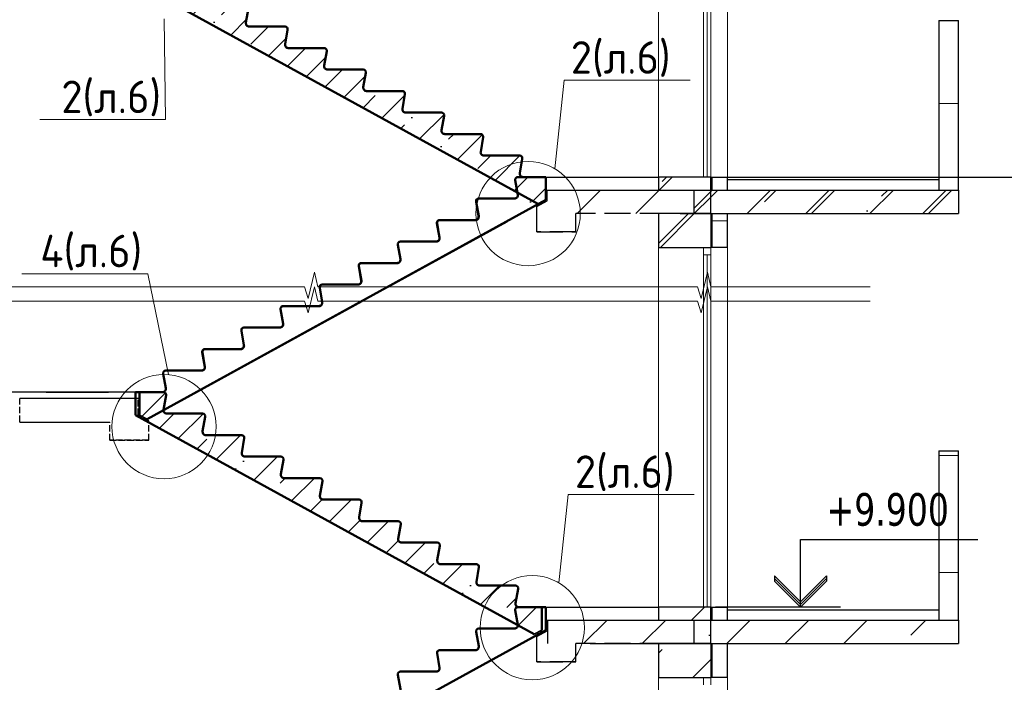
# Model space of a CAD drawing. Header units: millimetres. Extents: x 259029 to 2494469, y -731578 to -57567.
# Tile 33 of 207: x 370908 to 378460, y -685375 to -680290. Entities that reach past the tile are written whole.
import ezdxf
from ezdxf import colors
from ezdxf.entities.mleader import LeaderData, LeaderLine
from ezdxf.math import Vec2, Vec3

# ---------------------------------------------------------------- set-up
doc = ezdxf.new("R2010")
doc.units = ezdxf.units.MM
doc.linetypes.add('______2', pattern=[270, 200, -70])
for name, color, linetype, lineweight in [('Standard', 7, 'Continuous', 25), ('Общий01', 7, 'Continuous', 13), ('ПЛИТА', 152, 'Continuous', 35), ('Размеры кладочные', 3, 'Continuous', 20), ('РАЗРЕЗЫ', 10, 'Continuous', 60), ('Символы 0.20', 1, 'Continuous', 20), ('Стена', 7, 'Continuous', 50), ('Стена_ бетон несущ.', 253, 'Continuous', 70)]:
    doc.layers.add(name, color=color, linetype=linetype, lineweight=lineweight)
doc.styles.add('TAHOMA', font='tahoma.ttf')
doc.styles.add('ГОСТ', font='GOST_Common.ttf')
pattern_1 = [(45, (-451920.53, -328833), (-449.0128, 449.0128), []), (45, (-451471.5, -328833), (-449.0128, 449.0128), [793.75, -158.75, 0, -158.75])]
pattern_2 = [(45, (-451920.53, -348633), (-449.0128, 449.0128), []), (45, (-451471.5, -348633), (-449.0128, 449.0128), [793.75, -158.75, 0, -158.75])]
pattern_3 = [(0, (366591, -706583.86), (450, 450), [450, -450]), (90, (366591, -706583.86), (-450, 450), [450, -450])]
pattern_4 = [(0, (366591, -726383.86), (450, 450), [450, -450]), (90, (366591, -726383.86), (-450, 450), [450, -450])]

# ---------------------------------------------------------------- blocks, each defined once
blk = doc.blocks.new('_None')
blk = doc.blocks.new('НОВЫЙ')
at = {"layer": 'Standard', "color": 5, "linetype": 'Continuous', "lineweight": 50, "transparency": 33554687}
for p, q in [((381795.4, -472257), (381776.2, -472145.8)), ((381795.8, -472121.9), (382011.4, -472121.7)), ((382011.4, -472121.9), (381835.3, -472121.9)), ((382011.4, -472121.9), (382011.4, -472297.6)), ((378952.4, -473979.3), (382011.4, -472297.6)), ((381495.8, -472286.9), (381770.9, -472286.9)), ((381495.4, -472422), (381476.2, -472310.8)), ((381195.8, -472451.9), (381470.9, -472451.9)), ((381195.4, -472587), (381176.2, -472475.8)), ((380895.4, -472752), (380876.2, -472640.8)), ((380895.8, -472616.9), (381170.9, -472616.9)), ((380595.4, -472917), (380576.2, -472805.8)), ((380595.8, -472781.9), (380870.9, -472781.9)), ((380295.4, -473082), (380276.2, -472970.8)), ((380295.8, -472946.9), (380570.9, -472946.9)), ((379995.8, -473111.9), (380270.9, -473111.9)), ((379995.4, -473247), (379976.2, -473135.8)), ((379695.8, -473276.9), (379970.9, -473276.9)), ((379695.4, -473412), (379676.2, -473300.8)), ((379395.4, -473577), (379376.2, -473465.8)), ((379395.8, -473441.9), (379670.9, -473441.9)), ((379095.4, -473742), (379076.2, -473630.8)), ((379095.8, -473606.9), (379370.9, -473606.9)), ((378894.8, -473771.9), (378894.9, -473836.7)), ((378894.8, -473771.9), (378894.8, -473947.6)), ((378894.8, -473771.9), (379070.9, -473771.9))]:
    blk.add_line(p, q, dxfattribs=at)
for centre, radius, start, end in [((381795.8, -472141.9), 20, 90, 191.30993), ((381495.8, -472306.9), 20, 90, 191.30993), ((381770.9, -472261.9), 25, 270, 11.30993), ((381195.8, -472471.9), 20, 90, 191.30993), ((381470.9, -472426.9), 25, 270, 11.30993), ((381170.9, -472591.9), 25, 270, 11.30993), ((380895.8, -472636.9), 20, 90, 191.30993), ((380870.9, -472756.9), 25, 270, 11.30993), ((380595.8, -472801.9), 20, 90, 191.30993), ((380295.8, -472966.9), 20, 90, 191.30993), ((380570.9, -472921.9), 25, 270, 11.30993), ((379995.8, -473131.9), 20, 90, 191.30993), ((380270.9, -473086.9), 25, 270, 11.30993), ((379695.8, -473296.9), 20, 90, 191.30993), ((379970.9, -473251.9), 25, 270, 11.30993), ((379670.9, -473416.9), 25, 270, 11.30993), ((379395.8, -473461.9), 20, 90, 191.30993), ((379370.9, -473581.9), 25, 270, 11.30993), ((379095.8, -473626.9), 20, 90, 191.30993), ((379070.9, -473746.9), 25, 270, 11.30993)]:
    blk.add_arc(centre, radius, start, end, dxfattribs=at)
at = {"layer": 'РАЗРЕЗЫ', "color": 5, "lineweight": 35}
for p, q in [((382011.4, -472297.6), (382011.4, -472121.9)), ((382011.4, -472297.6), (382011.4, -472297.6)), ((378894.8, -473947.6), (378894.8, -473771.9)), ((378952.4, -473979.3), (378894.8, -473947.6))]:
    blk.add_line(p, q, dxfattribs=at)
blk = doc.blocks.new('выаыв')
at = {"layer": 'Standard', "color": 7, "linetype": '______2', "lineweight": 30}
for p, q in [((483017, -472887), (483017, -472378)), ((486656, -473099), (486656, -472378)), ((482696, -473063), (483017, -472887)), ((482696, -473659), (482696, -473063)), ((482696, -473659), (482696, -473279)), ((483896, -473659), (483896, -473099)), ((486656, -473099), (483896, -473099)), ((483896, -473659), (482696, -473659)), ((483896, -473659), (482696, -473659)), ((482696, -473659), (483896, -473659)), ((483896, -473659), (482696, -473659))]:
    blk.add_line(p, q, dxfattribs=at)
at = {"layer": 'ПЛИТА', "color": 0, "lineweight": 30}
blk.add_line((483017, -472378), (486656, -472378), dxfattribs=at)
blk = doc.blocks.new('марш2')
at = {"layer": 'РАЗРЕЗЫ', "lineweight": -2}
h = blk.add_hatch(dxfattribs=at)
h.set_pattern_fill('ANSI35', color=256, scale=50)
h.paths.add_polyline_path([(519266.6, -473418), (519247, -473531.5, 0.457423), (519271.7, -473560.2), (519546.8, -473560.2, -0.457423), (519566.6, -473583), (519547, -473696.5, 0.457423), (519571.7, -473725.2), (519846.8, -473725.2, -0.457423), (519866.6, -473748), (519847, -473861.5, 0.457423), (519871.7, -473890.2), (520146.8, -473890.2, -0.457423), (520166.6, -473913), (520147, -474026.5, 0.457423), (520171.7, -474055.2), (520446.8, -474055.2, -0.457423), (520466.6, -474078), (520447, -474191.5, 0.457423), (520471.7, -474220.2), (520746.8, -474220.2, -0.457423), (520766.6, -474243), (520747, -474356.5, 0.457423), (520771.7, -474385.2), (521046.8, -474385.2, -0.457423), (521066.6, -474408), (521047, -474521.5, 0.457423), (521071.7, -474550.2), (521346.8, -474550.2, -0.457423), (521366.6, -474573), (521347, -474686.5, 0.457423), (521371.7, -474715.2), (521646.8, -474715.2, -0.457423), (521666.6, -474738), (521647, -474851.5, 0.457423), (521671.7, -474880.2), (521946.8, -474880.2, -0.457423), (521966.6, -474903), (521947, -475016.5, 0.457423), (521971.7, -475045.2), (522147.9, -475045.2), (522147.9, -475220.9), (522090.2, -475252.5), (519031.2, -473570.9), (519031.2, -473395), (519246.9, -473395.2, -0.457187)])
at = {"layer": 'РАЗРЕЗЫ', "color": 2, "lineweight": -2, "xscale": -1}
blk.add_blockref('НОВЫЙ', (901042.6, -1273.3), dxfattribs=at)

msp = doc.modelspace()

# ---------------------------------------------------------------- hatches: boundary and pattern name
at = {"layer": 'Standard', "linetype": 'Continuous', "lineweight": 13}
h = msp.add_hatch(dxfattribs=at)
h.set_pattern_fill('____', scale=450, style=0, pattern_type=2)
h.set_pattern_definition(pattern_3)
h.paths.add_polyline_path([(377957.7, -681597.9), (378107.7, -681597.9), (378107.7, -680297.9), (377957.7, -680297.9)], flags=0)
h = msp.add_hatch(dxfattribs=at)
h.set_pattern_fill('____', scale=450, style=0, pattern_type=2)
h.set_pattern_definition(pattern_4)
h.paths.add_polyline_path([(377957.7, -681597.9), (378107.7, -681597.9), (378107.7, -680297.9), (377957.7, -680297.9)], flags=0)
h = msp.add_hatch(dxfattribs=at)
h.set_pattern_fill('____', scale=450, style=0, pattern_type=2)
h.set_pattern_definition(pattern_3)
h.paths.add_polyline_path([(376337.7, -682037.9), (376337.7, -681777.9), (376217.7, -681777.9), (376217.7, -682037.9)], flags=0)
h = msp.add_hatch(dxfattribs=at)
h.set_pattern_fill('____', scale=450, style=0, pattern_type=2)
h.set_pattern_definition(pattern_4)
h.paths.add_polyline_path([(376337.7, -682037.9), (376337.7, -681777.9), (376217.7, -681777.9), (376217.7, -682037.9)], flags=0)
h = msp.add_hatch(dxfattribs=at)
h.set_pattern_fill('____', scale=450, style=0, pattern_type=2)
h.set_pattern_definition(pattern_3)
h.paths.add_polyline_path([(377957.7, -684897.9), (378107.7, -684897.9), (378107.7, -683597.9), (377957.7, -683597.9)], flags=0)
at = {"layer": 'Стена_ бетон несущ.', "linetype": 'Continuous', "lineweight": 13}
h = msp.add_hatch(dxfattribs=at)
h.set_pattern_fill('ANSI35', color=9, scale=100, style=0)
h.set_pattern_definition(pattern_1)
h.paths.add_polyline_path([(375807.7, -681597.9), (376207.7, -681597.9), (376207.7, -681497.9), (375807.7, -681497.9)], flags=0)
h = msp.add_hatch(dxfattribs=at)
h.set_pattern_fill('ANSI35', color=9, scale=100, style=0)
h.set_pattern_definition(pattern_2)
h.paths.add_polyline_path([(375807.7, -681597.9), (376207.7, -681597.9), (376207.7, -681497.9), (375807.7, -681497.9)], flags=0)
at = {"layer": 'Стена_ бетон несущ.', "linetype": 'Continuous', "lineweight": 25}
h = msp.add_hatch(dxfattribs=at)
h.set_pattern_fill('ANSI35', scale=100, style=0)
h.set_pattern_definition(pattern_2)
h.paths.add_polyline_path([(374707.7, -681777.9), (376077.8, -681777.9), (376077.8, -681597.9), (374707.7, -681597.9)])
at = {"layer": 'Стена_ бетон несущ.', "linetype": 'Continuous', "lineweight": 13}
h = msp.add_hatch(dxfattribs=at)
h.set_pattern_fill('ANSI35', scale=100, style=0)
h.set_pattern_definition(pattern_1)
h.paths.add_polyline_path([(376077.8, -681777.9), (376207.7, -681777.9), (376207.7, -681597.9), (376077.8, -681597.9)], flags=0)
h = msp.add_hatch(dxfattribs=at)
h.set_pattern_fill('ANSI35', scale=100, style=0)
h.set_pattern_definition(pattern_2)
h.paths.add_polyline_path([(376077.8, -681777.9), (376207.7, -681777.9), (376207.7, -681597.9), (376077.8, -681597.9)], flags=0)
at = {"layer": 'Стена_ бетон несущ.', "linetype": 'Continuous', "lineweight": 25}
h = msp.add_hatch(dxfattribs=at)
h.set_pattern_fill('ANSI35', scale=100, style=0)
h.set_pattern_definition(pattern_1)
h.paths.add_polyline_path([(376207.7, -681597.9), (376207.7, -681777.9), (378107.7, -681777.9), (378107.7, -681597.9)])
h = msp.add_hatch(dxfattribs=at)
h.set_pattern_fill('ANSI35', scale=100, style=0)
h.set_pattern_definition(pattern_2)
h.paths.add_polyline_path([(376207.7, -681597.9), (376207.7, -681777.9), (378107.7, -681777.9), (378107.7, -681597.9)])
at = {"layer": 'Стена_ бетон несущ.', "linetype": 'Continuous', "lineweight": 13}
h = msp.add_hatch(dxfattribs=at)
h.set_pattern_fill('ANSI35', color=9, scale=100, style=0)
h.set_pattern_definition(pattern_1)
h.paths.add_polyline_path([(376207.7, -682037.9), (376207.7, -681777.9), (375807.7, -681777.9), (375807.7, -682037.9)], flags=0)
h = msp.add_hatch(dxfattribs=at)
h.set_pattern_fill('ANSI35', color=9, scale=100, style=0)
h.set_pattern_definition(pattern_2)
h.paths.add_polyline_path([(376207.7, -682037.9), (376207.7, -681777.9), (375807.7, -681777.9), (375807.7, -682037.9)], flags=0)
h = msp.add_hatch(dxfattribs=at)
h.set_pattern_fill('ANSI35', color=9, scale=100, style=0)
h.set_pattern_definition(pattern_1)
h.paths.add_polyline_path([(375807.7, -684897.9), (376207.7, -684897.9), (376207.7, -684797.9), (375807.7, -684797.9)], flags=0)
at = {"layer": 'Стена_ бетон несущ.', "linetype": 'Continuous', "lineweight": 25}
h = msp.add_hatch(dxfattribs=at)
h.set_pattern_fill('ANSI35', scale=100, style=0)
h.set_pattern_definition([(45, (-451670.5, -328833), (-449.0128, 449.0128), []), (45, (-451221.46, -328833), (-449.0128, 449.0128), [793.75, -158.75, 0, -158.75])])
h.paths.add_polyline_path([(374957.7, -685077.9), (376327.8, -685077.9), (376327.8, -684897.9), (374957.7, -684897.9)])
h = msp.add_hatch(dxfattribs=at)
h.set_pattern_fill('ANSI35', scale=100, style=0)
h.set_pattern_definition(pattern_1)
h.paths.add_polyline_path([(376207.7, -684897.9), (376207.7, -685077.9), (378107.7, -685077.9), (378107.7, -684897.9)])
at = {"layer": 'Стена_ бетон несущ.', "linetype": 'Continuous', "lineweight": 13}
h = msp.add_hatch(dxfattribs=at)
h.set_pattern_fill('ANSI35', color=9, scale=100, style=0)
h.set_pattern_definition(pattern_1)
h.paths.add_polyline_path([(376207.7, -685337.9), (376207.7, -685077.9), (375807.7, -685077.9), (375807.7, -685337.9)], flags=0)

# ---------------------------------------------------------------- linework, layer by layer
at = {"color": 0}
for p, q in [((376337.7, -681497.9), (380420.5, -681497.9)), ((371109.6, -683147.9), (367026.8, -683147.9)), ((376244.7, -684796.9), (377202.9, -684796.9))]:
    msp.add_line(p, q, dxfattribs=at)
at = {"layer": 'Standard', "color": 7, "linetype": 'Continuous', "lineweight": 13}
for p, q in [((376151.7, -678793.9), (376151.7, -681497.9)), ((376151.7, -678793.9), (376151.7, -681497.9)), ((376179.7, -681496.9), (376179.7, -678793.9)), ((376179.7, -681496.9), (376179.7, -678793.9)), ((376207.7, -681497.9), (376207.7, -678793.9)), ((376207.7, -681497.9), (376207.7, -678793.9)), ((376151.7, -682037.9), (376151.7, -682093.9)), ((376151.7, -682037.9), (376151.7, -682093.9)), ((376151.7, -682093.9), (376151.7, -684797.9)), ((376151.7, -682093.9), (376207.7, -682093.9)), ((376151.7, -682093.9), (376151.7, -684797.9)), ((376151.7, -682093.9), (376207.7, -682093.9)), ((376179.7, -684796.9), (376179.7, -682093.9)), ((376179.7, -684796.9), (376179.7, -682093.9)), ((376207.7, -682093.9), (376207.7, -682037.9)), ((376207.7, -682093.9), (376207.7, -682037.9)), ((376207.7, -684797.9), (376207.7, -682093.9)), ((376207.7, -684797.9), (376207.7, -682093.9)), ((376151.7, -685337.9), (376151.7, -685393.9)), ((376207.7, -685393.9), (376207.7, -685337.9))]:
    msp.add_line(p, q, dxfattribs=at)
at = {"layer": 'Standard', "color": 7, "linetype": '______2', "lineweight": 30}
for p, q in [((374954.1, -681679.7), (374954.1, -681597.9)), ((374873.8, -681723.9), (374954.1, -681679.7)), ((374873.8, -681917.9), (374873.8, -681723.9)), ((375173.8, -681917.9), (375173.8, -681777.9)), ((375863.8, -681777.9), (375173.8, -681777.9)), ((374873.8, -681917.9), (374873.8, -681822.9)), ((375173.8, -681917.9), (374873.8, -681917.9)), ((375173.8, -681917.9), (374873.8, -681917.9)), ((374873.8, -681917.9), (375173.8, -681917.9)), ((375173.8, -681917.9), (374873.8, -681917.9)), ((374954.1, -684979.7), (374954.1, -684897.9)), ((374873.8, -685023.9), (374954.1, -684979.7)), ((374873.8, -685217.9), (374873.8, -685023.9)), ((375173.8, -685217.9), (375173.8, -685077.9)), ((375863.8, -685077.9), (375173.8, -685077.9)), ((374873.8, -685217.9), (374873.8, -685122.9)), ((375173.8, -685217.9), (374873.8, -685217.9)), ((375173.8, -685217.9), (374873.8, -685217.9)), ((374873.8, -685217.9), (375173.8, -685217.9)), ((375173.8, -685217.9), (374873.8, -685217.9))]:
    msp.add_line(p, q, dxfattribs=at)
at = {"layer": 'Standard', "color": 7, "linetype": 'Continuous', "lineweight": 25}
for p, q in [((376207.7, -681777.9), (376207.7, -681597.9)), ((376207.7, -681777.9), (376207.7, -681597.9)), ((371109.6, -683147.9), (371589.6, -683147.9)), ((376896.2, -684797.9), (376896.2, -684277.9)), ((376896.2, -684277.9), (378256.2, -684277.9)), ((376696.2, -684557.9), (376896.2, -684757.9)), ((376696.2, -684557.9), (376696.2, -684577.9)), ((376896.2, -684777.9), (376696.2, -684577.9)), ((376696.2, -684577.9), (376696.2, -684597.9)), ((376896.2, -684757.9), (377096.2, -684557.9)), ((377096.2, -684577.9), (376896.2, -684777.9)), ((377096.2, -684557.9), (377096.2, -684577.9)), ((377096.2, -684577.9), (377096.2, -684597.9)), ((376896.2, -684797.9), (376696.2, -684597.9)), ((377096.2, -684597.9), (376896.2, -684797.9)), ((376207.7, -685077.9), (376207.7, -684897.9))]:
    msp.add_line(p, q, dxfattribs=at)
at = {"layer": 'Standard', "color": 1, "linetype": 'Continuous', "lineweight": 50, "transparency": 33554687}
for p, q in [((374427.3, -681798), (374408.1, -681686.9)), ((373732.4, -682339.4), (374643.3, -681838.7)), ((374127.3, -681963), (374108.1, -681851.9)), ((374127.7, -681827.9), (374402.8, -681827.9)), ((373827.3, -682128), (373808.1, -682016.9)), ((373827.7, -681992.9), (374102.8, -681992.9)), ((373527.7, -682157.9), (373802.8, -682157.9)), ((373527.3, -682293), (373508.1, -682181.9)), ((373227.7, -682322.9), (373502.8, -682322.9)), ((372116.8, -683227.4), (373531.1, -682450)), ((373227.3, -682458), (373225.9, -682450)), ((372927.3, -682623), (372908.1, -682511.9)), ((372927.7, -682487.9), (373202.8, -682487.9)), ((372627.3, -682788), (372608.1, -682676.9)), ((372627.7, -682652.9), (372902.8, -682652.9)), ((372327.3, -682953), (372308.1, -682841.9)), ((372327.7, -682817.9), (372602.8, -682817.9)), ((372027.7, -682982.9), (372302.8, -682982.9))]:
    msp.add_line(p, q, dxfattribs=at)
for centre, radius, start, end in [((374427.7, -681682.9), 20, 90, 191.30993), ((374127.7, -681847.9), 20, 90, 191.30993), ((374402.8, -681802.9), 25, 270, 11.30993), ((373827.7, -682012.9), 20, 90, 191.30993), ((374102.8, -681967.9), 25, 270, 11.30993), ((373527.7, -682177.9), 20, 90, 191.30993), ((373802.8, -682132.9), 25, 270, 11.30993), ((373227.7, -682342.9), 20, 90, 169.72002), ((373502.8, -682297.9), 25, 270, 11.30993), ((373202.8, -682462.9), 25, 270, 11.30993), ((372927.7, -682507.9), 20, 90, 191.30993), ((372902.8, -682627.9), 25, 270, 11.30993), ((372627.7, -682672.9), 20, 90, 191.30993), ((372327.7, -682837.9), 20, 90, 191.30993), ((372602.8, -682792.9), 25, 270, 11.30993), ((372027.7, -683002.9), 20, 90, 190.6777), ((372302.8, -682957.9), 25, 270, 11.30993)]:
    msp.add_arc(centre, radius, start, end, dxfattribs=at)
at = {"layer": 'Общий01', "color": 7, "linetype": 'Continuous', "lineweight": 25}
for p, q in [((374738.9, -681497.9), (375807.7, -681497.9)), ((374748.1, -681497.9), (375807.7, -681497.9)), ((374944.1, -681497.9), (375807.7, -681497.9)), ((376337.7, -681517.9), (377957.7, -681517.9)), ((376337.7, -681517.9), (377957.7, -681517.9)), ((374953.1, -681597.9), (378107.7, -681597.9)), ((374953.1, -681597.9), (378107.7, -681597.9)), ((375973.7, -681777.9), (378107.7, -681777.9)), ((374707.7, -684797.9), (375807.7, -684797.9)), ((374944.1, -684797.9), (375807.7, -684797.9)), ((376337.7, -684817.9), (377957.7, -684817.9)), ((374957.7, -685077.9), (374957.7, -684897.9)), ((375007.7, -684897.9), (378107.7, -684897.9)), ((375283.8, -685077.9), (378107.7, -685077.9))]:
    msp.add_line(p, q, dxfattribs=at)
at = {"layer": 'ПЛИТА', "color": 0, "lineweight": 0}
for p, q in [((374944.1, -681547.9), (374944.1, -681497.9)), ((374944.1, -684847.9), (374944.1, -684797.9))]:
    msp.add_line(p, q, dxfattribs=at)
at = {"layer": 'ПЛИТА', "color": 0, "lineweight": 30}
for p, q in [((374954.1, -681597.9), (375863.8, -681597.9)), ((370907.7, -683377.9), (371597.7, -683378)), ((374954.1, -684897.9), (375863.8, -684897.9))]:
    msp.add_line(p, q, dxfattribs=at)
at = {"layer": 'Размеры кладочные'}
for points in [[(371404.3, -682339.4), (370181.4, -682339.4), (370155.8, -682229), (370107, -682429.3), (370079.5, -682339.4), (368270.5, -682339.4)], [(374418.2, -682339.4), (373195.3, -682339.4), (373169.7, -682229), (373120.9, -682429.3), (373093.3, -682339.4), (371404.3, -682339.4)], [(377432, -682339.4), (376209.1, -682339.4), (376183.5, -682229), (376134.7, -682429.3), (376107.2, -682339.4), (374418.2, -682339.4)], [(371404.3, -682450), (370181.4, -682450), (370155.8, -682339.6), (370107, -682539.9), (370079.5, -682450), (368270.5, -682450)], [(374418.2, -682450), (373195.3, -682450), (373169.7, -682339.6), (373120.9, -682539.9), (373093.3, -682450), (371404.3, -682450)], [(377432, -682450), (376209.1, -682450), (376183.5, -682339.6), (376134.7, -682539.9), (376107.2, -682450), (374418.2, -682450)]]:
    msp.add_lwpolyline(points, dxfattribs=at)
at = {"layer": 'РАЗРЕЗЫ', "color": 2, "lineweight": -2}
for p, q in [((374796.9, -681754.8), (374944.1, -681673.8)), ((374796.9, -685054.8), (374944.1, -684973.8))]:
    msp.add_line(p, q, dxfattribs=at)
at = {"layer": 'Символы 0.20'}
for centre in [(374807.5, -681777.9), (372015.1, -683412.8), (374838.8, -684956.1)]:
    msp.add_circle(centre, 400, dxfattribs=at)
at = {"layer": 'Стена', "color": 34, "linetype": 'Continuous', "lineweight": 13}
for p, q in [((376337.7, -681497.9), (376337.7, -678737.9)), ((376337.7, -681497.9), (376337.7, -678737.9)), ((376337.7, -684797.9), (376337.7, -682037.9)), ((376337.7, -684797.9), (376337.7, -682037.9)), ((376337.7, -688097.9), (376337.7, -685337.9))]:
    msp.add_line(p, q, dxfattribs=at)
at = {"layer": 'Стена', "color": 34, "linetype": 'Continuous', "lineweight": 25}
for p, q in [((377957.7, -680297.9), (377957.7, -681597.9)), ((377957.7, -680297.9), (377957.7, -681597.9)), ((377957.7, -680297.9), (378107.7, -680297.9)), ((378107.7, -681597.9), (378107.7, -680297.9)), ((378107.7, -681597.9), (378107.7, -680297.9)), ((376207.7, -681497.9), (376337.7, -681497.9)), ((376207.7, -681497.9), (376337.7, -681497.9)), ((376217.7, -681597.9), (376217.7, -681497.9)), ((376217.7, -681597.9), (376217.7, -681497.9)), ((376337.7, -681597.9), (376337.7, -681497.9)), ((376337.7, -681597.9), (376337.7, -681497.9)), ((376217.7, -682037.9), (376217.7, -681777.9)), ((376217.7, -682037.9), (376217.7, -681777.9)), ((376337.7, -682037.9), (376337.7, -681777.9)), ((376337.7, -682037.9), (376337.7, -681777.9)), ((376337.7, -682037.9), (376207.7, -682037.9)), ((376337.7, -682037.9), (376207.7, -682037.9)), ((377957.7, -683597.9), (378107.7, -683597.9)), ((377957.7, -683597.9), (377957.7, -684897.9)), ((378107.7, -684897.9), (378107.7, -683597.9)), ((376207.7, -684797.9), (376337.7, -684797.9)), ((376217.7, -684897.9), (376217.7, -684797.9)), ((376337.7, -684897.9), (376337.7, -684797.9)), ((376217.7, -685337.9), (376217.7, -685077.9)), ((376337.7, -685337.9), (376337.7, -685077.9)), ((376337.7, -685337.9), (376207.7, -685337.9))]:
    msp.add_line(p, q, dxfattribs=at)
at = {"layer": 'Стена', "color": 7, "linetype": 'Continuous', "lineweight": 25}
for p in [(372007.7, -683147.9), (371891.6, -683147.9)]:
    msp.add_line(p, (370907.7, -683147.9), dxfattribs=at)
at = {"layer": 'Стена_ бетон несущ.', "color": 9, "linetype": 'Continuous', "lineweight": 13}
for p, q in [((375807.7, -678737.9), (375807.7, -681497.9)), ((375807.7, -678737.9), (375807.7, -681497.9)), ((375807.7, -682037.9), (375807.7, -684797.9)), ((375807.7, -682037.9), (375807.7, -684797.9)), ((375807.7, -685337.9), (375807.7, -688097.9))]:
    msp.add_line(p, q, dxfattribs=at)
at = {"layer": 'Стена_ бетон несущ.', "color": 9, "linetype": 'Continuous', "lineweight": 25}
for p, q in [((375807.7, -681497.9), (375807.7, -681597.9)), ((376207.7, -681497.9), (375807.7, -681497.9)), ((375807.7, -681497.9), (375807.7, -681597.9)), ((376207.7, -681497.9), (375807.7, -681497.9)), ((375807.7, -681497.9), (375807.7, -681597.9)), ((376207.7, -681597.9), (376207.7, -681497.9)), ((376207.7, -681597.9), (376207.7, -681497.9)), ((376207.7, -681777.9), (375807.7, -681777.9)), ((376207.7, -681777.9), (375807.7, -681777.9)), ((376207.7, -681777.9), (375807.7, -681777.9)), ((376207.7, -681777.9), (375807.7, -681777.9)), ((375807.7, -681777.9), (375807.7, -682037.9)), ((375807.7, -681777.9), (375807.7, -682037.9)), ((376207.7, -681777.9), (376207.7, -682037.9)), ((376207.7, -681777.9), (376207.7, -682037.9)), ((375807.7, -682037.9), (376207.7, -682037.9)), ((375807.7, -682037.9), (376207.7, -682037.9)), ((375807.7, -684797.9), (375807.7, -684897.9)), ((376207.7, -684797.9), (375807.7, -684797.9)), ((375807.7, -684797.9), (375807.7, -684897.9)), ((376207.7, -684897.9), (376207.7, -684797.9)), ((376207.7, -685077.9), (375807.7, -685077.9)), ((376207.7, -685077.9), (375807.7, -685077.9)), ((375807.7, -685077.9), (375807.7, -685337.9)), ((376207.7, -685077.9), (376207.7, -685337.9)), ((375807.7, -685337.9), (376207.7, -685337.9))]:
    msp.add_line(p, q, dxfattribs=at)
at = {"layer": 'Стена_ бетон несущ.', "color": 7, "linetype": 'Continuous', "lineweight": 25}
for p, q in [((376077.8, -681597.9), (376077.8, -681777.9)), ((376077.8, -681597.9), (376077.8, -681777.9)), ((376207.7, -681777.9), (376207.7, -681597.9)), ((376207.7, -681777.9), (376207.7, -681597.9)), ((378107.7, -681597.9), (378107.7, -681777.9)), ((378107.7, -681597.9), (378107.7, -681777.9)), ((376077.8, -684897.9), (376077.8, -685077.9)), ((376207.7, -685077.9), (376207.7, -684897.9)), ((378107.7, -684897.9), (378107.7, -685077.9))]:
    msp.add_line(p, q, dxfattribs=at)

# ---------------------------------------------------------------- block references
at = {"layer": 'РАЗРЕЗЫ', "color": 2, "lineweight": -2}
for name, p in [('марш2', (-147203.8, -206452.9)), ('НОВЫЙ', (-7067.3, -209376.2)), ('марш2', (-147236.3, -209752.9)), ('НОВЫЙ', (-7067.3, -212676.2))]:
    msp.add_blockref(name, p, dxfattribs=at)
at = {"layer": 'РАЗРЕЗЫ', "color": 2, "lineweight": -2, "xscale": -0.25, "yscale": 0.25, "zscale": 0.25}
msp.add_blockref('выаыв', (492571.8, -565103.3), dxfattribs=at)

# ---------------------------------------------------------------- texts
at = {"layer": 'Standard', "color": 7, "linetype": 'Continuous', "lineweight": 25, "insert": (377096.2, -684177.9), "char_height": 250, "width": 1028.162, "attachment_point": 7, "style": 'TAHOMA'}
msp.add_mtext('{\\W0.86;+9.900}', dxfattribs=at)

# ---------------------------------------------------------------- leaders
at = {"layer": 'Символы 0.20'}
ml = msp.add_multileader_mtext('Standard', dxfattribs=at)
ml.set_content('3(л.6)', color=256, style='ГОСТ')
ml.set_leader_properties(color=256, linetype='ByLayer', lineweight=-1)
ml.set_arrow_properties(name='NONE')
ml.build(insert=Vec2(0, 0))
ml.multileader.update_dxf_attribs({"text_left_attachment_type": 6, "text_right_attachment_type": 6, "dogleg_length": 0.25, "arrow_head_size": 200, "scale": 100})
ctx = ml.context
ctx.base_point, ctx.scale, ctx.char_height, ctx.arrow_head_size, ctx.landing_gap_size, ctx.plane_origin = Vec3(354202.3, -680753), 100, 250, 200, 25, Vec3(354686.6, -681054.8)
ctx.left_attachment, ctx.right_attachment = 6, 6
notes = []
notes.append((ctx, [(0, (1, 1, 0), (354177.3, -680753), (1, 0), 25, [(0, [(353503.5, -680165)], 0, [])])]))
ctx.mtext.insert, ctx.mtext.width, ctx.mtext.defined_height, ctx.mtext.flow_direction = Vec3(354227.3, -680453), 1094.387, 742.8, 5
ml = msp.add_multileader_mtext('Standard', dxfattribs=at)
ml.set_content('2(л.6)', color=256, style='ГОСТ')
ml.set_leader_properties(color=256, linetype='ByLayer', lineweight=-1)
ml.set_arrow_properties(name='NONE')
ml.build(insert=Vec2(0, 0))
ml.multileader.update_dxf_attribs({"text_left_attachment_type": 6, "text_right_attachment_type": 6, "dogleg_length": 0.25, "arrow_head_size": 200, "scale": 100})
ctx = ml.context
ctx.base_point, ctx.scale, ctx.char_height, ctx.arrow_head_size, ctx.landing_gap_size, ctx.plane_origin = Vec3(371201.7, -681057.3), 100, 250, 200, 25, Vec3(373531.1, -680994.4)
ctx.left_attachment, ctx.right_attachment = 6, 6
notes.append((ctx, [(1, (1, 1, 0), (372026.7, -681057.3), (-1, 0), 25, [(0, [(372015.1, -680282.8)], 0, [])])]))
ctx.mtext.insert, ctx.mtext.width, ctx.mtext.defined_height, ctx.mtext.flow_direction = Vec3(371226.7, -680757.3), 1094.387, 742.8, 5
ml = msp.add_multileader_mtext('Standard', dxfattribs=at)
ml.set_content('1(л.6)', color=256, style='ГОСТ')
ml.set_leader_properties(color=256, linetype='ByLayer', lineweight=-1)
ml.set_arrow_properties(name='NONE')
ml.build(insert=Vec2(0, 0))
ml.multileader.update_dxf_attribs({"text_left_attachment_type": 6, "text_right_attachment_type": 6, "dogleg_length": 0.25, "arrow_head_size": 200, "scale": 100})
ctx = ml.context
ctx.base_point, ctx.scale, ctx.char_height, ctx.arrow_head_size, ctx.landing_gap_size, ctx.plane_origin = Vec3(356474.8, -680692.1), 100, 250, 200, 25, Vec3(357688.9, -682826.5)
ctx.left_attachment, ctx.right_attachment = 6, 6
notes.append((ctx, [(0, (1, 1, 0), (356449.8, -680692.1), (1, 0), 25, [(0, [(356378, -681371.4)], 0, [])])]))
ctx.mtext.insert, ctx.mtext.width, ctx.mtext.flow_direction = Vec3(356499.8, -680392.1), 792.21, 5
ml = msp.add_multileader_mtext('Standard', dxfattribs=at)
ml.set_content('2(л.6)', color=256, style='ГОСТ')
ml.set_leader_properties(color=256, linetype='ByLayer', lineweight=-1)
ml.set_arrow_properties(name='NONE')
ml.build(insert=Vec2(0, 0))
ml.multileader.update_dxf_attribs({"text_left_attachment_type": 6, "text_right_attachment_type": 6, "dogleg_length": 0.25, "arrow_head_size": 200, "scale": 100})
ctx = ml.context
ctx.base_point, ctx.scale, ctx.char_height, ctx.arrow_head_size, ctx.landing_gap_size, ctx.plane_origin = Vec3(375109.3, -680755.1), 100, 250, 200, 25, Vec3(376323.4, -682889.5)
ctx.left_attachment, ctx.right_attachment = 6, 6
notes.append((ctx, [(0, (1, 1, 0), (375084.3, -680755.1), (1, 0), 25, [(0, [(375012.5, -681434.5)], 0, [])])]))
ctx.mtext.insert, ctx.mtext.width, ctx.mtext.flow_direction = Vec3(375134.3, -680455.1), 792.21, 5
ml = msp.add_multileader_mtext('Standard', dxfattribs=at)
ml.set_content('4(л.6)', color=256, style='ГОСТ')
ml.set_leader_properties(color=256, linetype='ByLayer', lineweight=-1)
ml.set_arrow_properties(name='NONE')
ml.build(insert=Vec2(0, 0))
ml.multileader.update_dxf_attribs({"text_left_attachment_type": 6, "text_right_attachment_type": 6, "dogleg_length": 0.25, "arrow_head_size": 200, "scale": 100})
ctx = ml.context
ctx.base_point, ctx.scale, ctx.char_height, ctx.arrow_head_size, ctx.landing_gap_size, ctx.plane_origin = Vec3(371040.1, -682240.2), 100, 250, 200, 25, Vec3(373531.1, -684524.4)
ctx.left_attachment, ctx.right_attachment = 6, 6
notes.append((ctx, [(1, (1, 1, 0), (371890.1, -682240.2), (-1, 0), 25, [(0, [(372047.8, -683014.1)], 0, [])])]))
ctx.mtext.insert, ctx.mtext.width, ctx.mtext.defined_height, ctx.mtext.flow_direction = Vec3(371065.1, -681940.2), 1094.387, 742.8, 5
ml = msp.add_multileader_mtext('Standard', dxfattribs=at)
ml.set_content('3(л.6)', color=256, style='ГОСТ')
ml.set_leader_properties(color=256, linetype='ByLayer', lineweight=-1)
ml.set_arrow_properties(name='NONE')
ml.build(insert=Vec2(0, 0))
ml.multileader.update_dxf_attribs({"text_left_attachment_type": 6, "text_right_attachment_type": 6, "dogleg_length": 0.25, "arrow_head_size": 200, "scale": 100})
ctx = ml.context
ctx.base_point, ctx.scale, ctx.char_height, ctx.arrow_head_size, ctx.landing_gap_size, ctx.plane_origin = Vec3(354083.5, -684055.5), 100, 250, 200, 25, Vec3(354567.8, -684357.3)
ctx.left_attachment, ctx.right_attachment = 6, 6
notes.append((ctx, [(0, (1, 1, 0), (354058.5, -684055.5), (1, 0), 25, [(0, [(353384.7, -683467.6)], 0, [])])]))
ctx.mtext.insert, ctx.mtext.width, ctx.mtext.defined_height, ctx.mtext.flow_direction = Vec3(354108.5, -683755.5), 1094.387, 742.8, 5
ml = msp.add_multileader_mtext('Standard', dxfattribs=at)
ml.set_content('2(л.6)', color=256, style='ГОСТ')
ml.set_leader_properties(color=256, linetype='ByLayer', lineweight=-1)
ml.set_arrow_properties(name='NONE')
ml.build(insert=Vec2(0, 0))
ml.multileader.update_dxf_attribs({"text_left_attachment_type": 6, "text_right_attachment_type": 6, "dogleg_length": 0.25, "arrow_head_size": 200, "scale": 100})
ctx = ml.context
ctx.base_point, ctx.scale, ctx.char_height, ctx.arrow_head_size, ctx.landing_gap_size, ctx.plane_origin = Vec3(375140.6, -683933.3), 100, 250, 200, 25, Vec3(376354.8, -686067.7)
ctx.left_attachment, ctx.right_attachment = 6, 6
notes.append((ctx, [(0, (1, 1, 0), (375115.6, -683933.3), (1, 0), 25, [(0, [(375043.8, -684612.7)], 0, [])])]))
ctx.mtext.insert, ctx.mtext.width, ctx.mtext.flow_direction = Vec3(375165.6, -683633.3), 792.21, 5
ml = msp.add_multileader_mtext('Standard', dxfattribs=at)
ml.set_content('1(л.6)', color=256, style='ГОСТ')
ml.set_leader_properties(color=256, linetype='ByLayer', lineweight=-1)
ml.set_arrow_properties(name='NONE')
ml.build(insert=Vec2(0, 0))
ml.multileader.update_dxf_attribs({"text_left_attachment_type": 6, "text_right_attachment_type": 6, "dogleg_length": 0.25, "arrow_head_size": 200, "scale": 100})
ctx = ml.context
ctx.base_point, ctx.scale, ctx.char_height, ctx.arrow_head_size, ctx.landing_gap_size, ctx.plane_origin = Vec3(356474.8, -683992.1), 100, 250, 200, 25, Vec3(357688.9, -686126.5)
ctx.left_attachment, ctx.right_attachment = 6, 6
notes.append((ctx, [(0, (1, 1, 0), (356449.8, -683992.1), (1, 0), 25, [(0, [(356378, -684671.4)], 0, [])])]))
ctx.mtext.insert, ctx.mtext.width, ctx.mtext.flow_direction = Vec3(356499.8, -683692.1), 792.21, 5
for ctx, leaders in notes:
    for number, flags, end, landing, length, lines in leaders:
        leader = LeaderData()
        leader.index, (leader.has_last_leader_line, leader.has_dogleg_vector, leader.attachment_direction) = number, flags
        leader.last_leader_point, leader.dogleg_vector, leader.dogleg_length = Vec3(end), Vec3(landing), length
        for number, points, colour, breaks in lines:
            line = LeaderLine()
            line.index, line.vertices, line.color, line.breaks = number, Vec3.list(points), colors.encode_raw_color(colour), breaks
            leader.lines.append(line)
        ctx.leaders.append(leader)

doc.saveas('drawing.dxf')
